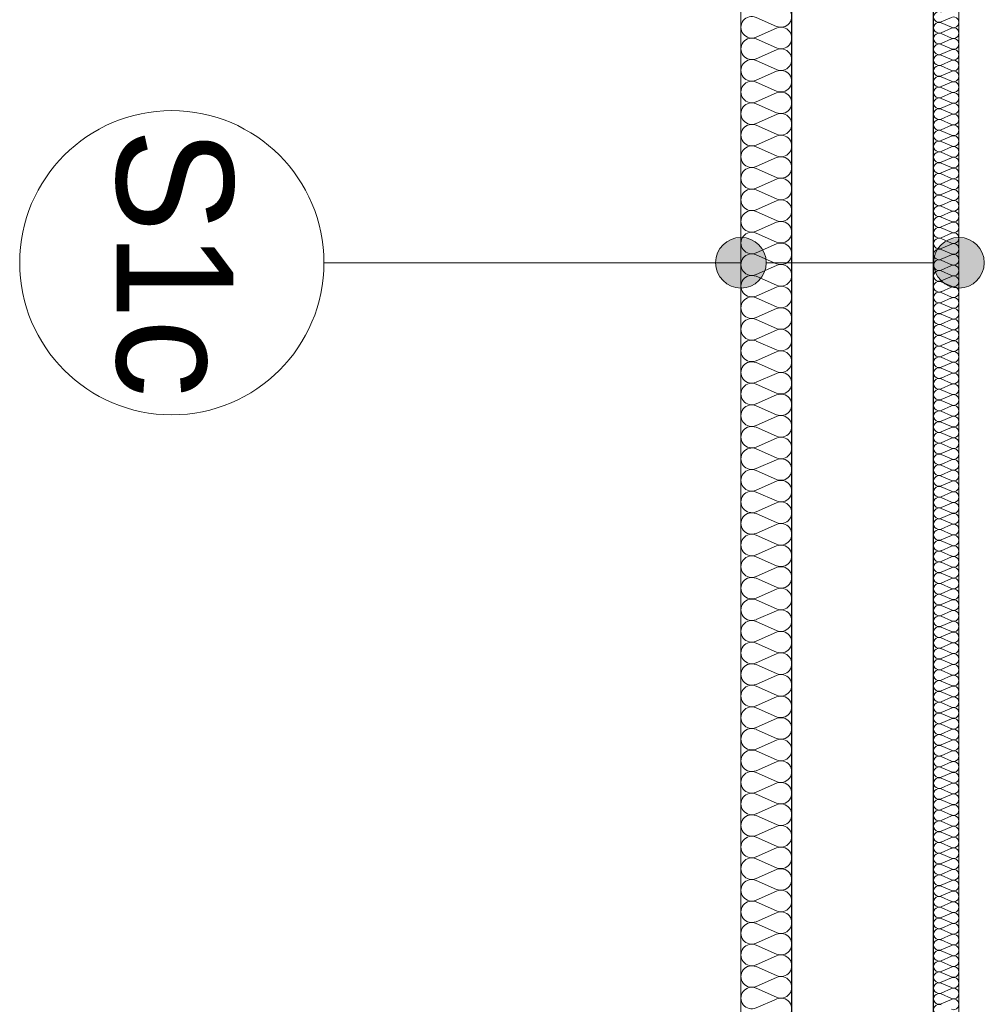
# Model space of a CAD drawing. Extents: x -547885 to -186295, y -25370 to 156194.
# Tile 197 of 256: x -499561 to -497658, y 75933 to 77875. Entities that reach past the tile are written whole.
import ezdxf

# ---------------------------------------------------------------- set-up
doc = ezdxf.new("R2010")
doc.units = 0
doc.header["$MEASUREMENT"] = 0
doc.layers.add('Arch ocieplenie', color=7, linetype='Continuous')
doc.layers.add('Arch opisy', color=7, linetype='Continuous')
doc.layers.add('Arch ocieplenie_Nr_Pióra__9', color=7, linetype='Continuous', lineweight=9, true_color=0x3dad99)
doc.layers.add('Arch wykończenie_Nr_Pióra__3', color=7, linetype='Continuous', lineweight=18, true_color=0xff6600)
for name, color, linetype, lineweight in [('Arch opisy_Nr_Pióra__1', 7, 'Continuous', 25), ('Arch opisy_Nr_Pióra__21', 7, 'Continuous', 9), ('INWENT.ŚCIANY_Nr_Pióra__1', 7, 'Continuous', 25)]:
    doc.layers.add(name, color=color, linetype=linetype, lineweight=lineweight)
doc.styles.add('GENERATED_STYLE_7', font='txt')

# ---------------------------------------------------------------- blocks, each defined once
blk = doc.blocks.new('Izolacja cieplna 14_211', base_point=(-497758.3, 80647.6))
at = {"layer": 'Arch ocieplenie_Nr_Pióra__9', "linetype": 'Continuous'}
for p, q in [((-497723.2, 77879.5), (-497743.4, 77870.7)), ((-497743.4, 77868.9), (-497723.2, 77860)), ((-497723.2, 77858.2), (-497743.4, 77849.4)), ((-497743.4, 77847.6), (-497723.2, 77838.7)), ((-497723.2, 77837), (-497743.4, 77828.1)), ((-497743.4, 77826.3), (-497723.2, 77817.5)), ((-497723.2, 77815.7), (-497743.4, 77806.8)), ((-497743.4, 77805), (-497723.2, 77796.2)), ((-497723.2, 77794.4), (-497743.4, 77785.5)), ((-497743.4, 77783.7), (-497723.2, 77774.9)), ((-497723.2, 77773.1), (-497743.4, 77764.2)), ((-497743.4, 77762.5), (-497723.2, 77753.6)), ((-497723.2, 77751.8), (-497743.4, 77743)), ((-497743.4, 77741.2), (-497723.2, 77732.3)), ((-497723.2, 77730.5), (-497743.4, 77721.7)), ((-497743.4, 77719.9), (-497723.2, 77711)), ((-497723.2, 77709.2), (-497743.4, 77700.4)), ((-497743.4, 77698.6), (-497723.2, 77689.7)), ((-497723.2, 77688), (-497743.4, 77679.1)), ((-497743.4, 77677.3), (-497723.2, 77668.5)), ((-497723.2, 77666.7), (-497743.4, 77657.8)), ((-497743.4, 77656), (-497723.2, 77647.2)), ((-497723.2, 77645.4), (-497743.4, 77636.5)), ((-497743.4, 77634.7), (-497723.2, 77625.9)), ((-497723.2, 77624.1), (-497743.4, 77615.2)), ((-497743.4, 77613.5), (-497723.2, 77604.6)), ((-497723.2, 77602.8), (-497743.4, 77594)), ((-497743.4, 77592.2), (-497723.2, 77583.3)), ((-497723.2, 77581.5), (-497743.4, 77572.7)), ((-497743.4, 77570.9), (-497723.2, 77562)), ((-497723.2, 77560.2), (-497743.4, 77551.4)), ((-497743.4, 77549.6), (-497723.2, 77540.7)), ((-497723.2, 77538.9), (-497743.4, 77530.1)), ((-497743.4, 77528.3), (-497723.2, 77519.5)), ((-497723.2, 77517.7), (-497743.4, 77508.8)), ((-497743.4, 77507), (-497723.2, 77498.2)), ((-497723.2, 77496.4), (-497743.4, 77487.5)), ((-497743.4, 77485.7), (-497723.2, 77476.9)), ((-497723.2, 77475.1), (-497743.4, 77466.2)), ((-497743.4, 77464.4), (-497723.2, 77455.6)), ((-497723.2, 77453.8), (-497743.4, 77444.9)), ((-497743.4, 77443.2), (-497723.2, 77434.3)), ((-497723.2, 77432.5), (-497743.4, 77423.7)), ((-497743.4, 77421.9), (-497723.2, 77413)), ((-497723.2, 77411.2), (-497743.4, 77402.4)), ((-497743.4, 77400.6), (-497723.2, 77391.7)), ((-497723.2, 77389.9), (-497743.4, 77381.1)), ((-497743.4, 77379.3), (-497723.2, 77370.4)), ((-497723.2, 77368.7), (-497743.4, 77359.8)), ((-497743.4, 77358), (-497723.2, 77349.2)), ((-497723.2, 77347.4), (-497743.4, 77338.5)), ((-497743.4, 77336.7), (-497723.2, 77327.9)), ((-497723.2, 77326.1), (-497743.4, 77317.2)), ((-497743.4, 77315.4), (-497723.2, 77306.6)), ((-497723.2, 77304.8), (-497743.4, 77295.9)), ((-497743.4, 77294.2), (-497723.2, 77285.3)), ((-497723.2, 77283.5), (-497743.4, 77274.7)), ((-497743.4, 77272.9), (-497723.2, 77264)), ((-497723.2, 77262.2), (-497743.4, 77253.4)), ((-497743.4, 77251.6), (-497723.2, 77242.7)), ((-497723.2, 77240.9), (-497743.4, 77232.1)), ((-497743.4, 77230.3), (-497723.2, 77221.4)), ((-497723.2, 77219.7), (-497743.4, 77210.8)), ((-497743.4, 77209), (-497723.2, 77200.2)), ((-497723.2, 77198.4), (-497743.4, 77189.5)), ((-497743.4, 77187.7), (-497723.2, 77178.9)), ((-497723.2, 77177.1), (-497743.4, 77168.2)), ((-497743.4, 77166.4), (-497723.2, 77157.6)), ((-497723.2, 77155.8), (-497743.4, 77146.9)), ((-497743.4, 77145.2), (-497723.2, 77136.3)), ((-497723.2, 77134.5), (-497743.4, 77125.7)), ((-497743.4, 77123.9), (-497723.2, 77115)), ((-497723.2, 77113.2), (-497743.4, 77104.4)), ((-497743.4, 77102.6), (-497723.2, 77093.7)), ((-497723.2, 77091.9), (-497743.4, 77083.1)), ((-497743.4, 77081.3), (-497723.2, 77072.4)), ((-497723.2, 77070.7), (-497743.4, 77061.8)), ((-497743.4, 77060), (-497723.2, 77051.2)), ((-497723.2, 77049.4), (-497743.4, 77040.5)), ((-497743.4, 77038.7), (-497723.2, 77029.9)), ((-497723.2, 77028.1), (-497743.4, 77019.2)), ((-497743.4, 77017.4), (-497723.2, 77008.6)), ((-497723.2, 77006.8), (-497743.4, 76997.9)), ((-497743.4, 76996.1), (-497723.2, 76987.3)), ((-497723.2, 76985.5), (-497743.4, 76976.7)), ((-497743.4, 76974.9), (-497723.2, 76966)), ((-497723.2, 76964.2), (-497743.4, 76955.4)), ((-497743.4, 76953.6), (-497723.2, 76944.7)), ((-497723.2, 76942.9), (-497743.4, 76934.1)), ((-497743.4, 76932.3), (-497723.2, 76923.4)), ((-497723.2, 76921.6), (-497743.4, 76912.8)), ((-497743.4, 76911), (-497723.2, 76902.1)), ((-497723.2, 76900.4), (-497743.4, 76891.5)), ((-497743.4, 76889.7), (-497723.2, 76880.9)), ((-497723.2, 76879.1), (-497743.4, 76870.2)), ((-497743.4, 76868.4), (-497723.2, 76859.6)), ((-497723.2, 76857.8), (-497743.4, 76848.9)), ((-497743.4, 76847.1), (-497723.2, 76838.3)), ((-497723.2, 76836.5), (-497743.4, 76827.6)), ((-497743.4, 76825.9), (-497723.2, 76817)), ((-497723.2, 76815.2), (-497743.4, 76806.4)), ((-497743.4, 76804.6), (-497723.2, 76795.7)), ((-497723.2, 76793.9), (-497743.4, 76785.1)), ((-497743.4, 76783.3), (-497723.2, 76774.4)), ((-497723.2, 76772.6), (-497743.4, 76763.8)), ((-497743.4, 76762), (-497723.2, 76753.1)), ((-497723.2, 76751.4), (-497743.4, 76742.5)), ((-497743.4, 76740.7), (-497723.2, 76731.9)), ((-497723.2, 76730.1), (-497743.4, 76721.2)), ((-497743.4, 76719.4), (-497723.2, 76710.6)), ((-497723.2, 76708.8), (-497743.4, 76699.9)), ((-497743.4, 76698.1), (-497723.2, 76689.3)), ((-497723.2, 76687.5), (-497743.4, 76678.6)), ((-497743.4, 76676.9), (-497723.2, 76668)), ((-497723.2, 76666.2), (-497743.4, 76657.4)), ((-497743.4, 76655.6), (-497723.2, 76646.7)), ((-497723.2, 76644.9), (-497743.4, 76636.1)), ((-497743.4, 76634.3), (-497723.2, 76625.4)), ((-497723.2, 76623.6), (-497743.4, 76614.8)), ((-497743.4, 76613), (-497723.2, 76604.1)), ((-497723.2, 76602.4), (-497743.4, 76593.5)), ((-497743.4, 76591.7), (-497723.2, 76582.9)), ((-497723.2, 76581.1), (-497743.4, 76572.2)), ((-497743.4, 76570.4), (-497723.2, 76561.6)), ((-497723.2, 76559.8), (-497743.4, 76550.9)), ((-497743.4, 76549.1), (-497723.2, 76540.3)), ((-497723.2, 76538.5), (-497743.4, 76529.6)), ((-497743.4, 76527.9), (-497723.2, 76519)), ((-497723.2, 76517.2), (-497743.4, 76508.4)), ((-497743.4, 76506.6), (-497723.2, 76497.7)), ((-497723.2, 76495.9), (-497743.4, 76487.1)), ((-497743.4, 76485.3), (-497723.2, 76476.4)), ((-497723.2, 76474.6), (-497743.4, 76465.8)), ((-497743.4, 76464), (-497723.2, 76455.1)), ((-497723.2, 76453.4), (-497743.4, 76444.5)), ((-497743.4, 76442.7), (-497723.2, 76433.9)), ((-497723.2, 76432.1), (-497743.4, 76423.2)), ((-497743.4, 76421.4), (-497723.2, 76412.6)), ((-497723.2, 76410.8), (-497743.4, 76401.9)), ((-497743.4, 76400.1), (-497723.2, 76391.3)), ((-497723.2, 76389.5), (-497743.4, 76380.6)), ((-497743.4, 76378.8), (-497723.2, 76370)), ((-497723.2, 76368.2), (-497743.4, 76359.4)), ((-497743.4, 76357.6), (-497723.2, 76348.7)), ((-497723.2, 76346.9), (-497743.4, 76338.1)), ((-497743.4, 76336.3), (-497723.2, 76327.4)), ((-497723.2, 76325.6), (-497743.4, 76316.8)), ((-497743.4, 76315), (-497723.2, 76306.1)), ((-497723.2, 76304.3), (-497743.4, 76295.5)), ((-497743.4, 76293.7), (-497723.2, 76284.8)), ((-497723.2, 76283.1), (-497743.4, 76274.2)), ((-497743.4, 76272.4), (-497723.2, 76263.6)), ((-497723.2, 76261.8), (-497743.4, 76252.9)), ((-497743.4, 76251.1), (-497723.2, 76242.3)), ((-497723.2, 76240.5), (-497743.4, 76231.6)), ((-497743.4, 76229.8), (-497723.2, 76221)), ((-497723.2, 76219.2), (-497743.4, 76210.3)), ((-497743.4, 76208.6), (-497723.2, 76199.7)), ((-497723.2, 76197.9), (-497743.4, 76189.1)), ((-497743.4, 76187.3), (-497723.2, 76178.4)), ((-497723.2, 76176.6), (-497743.4, 76167.8)), ((-497743.4, 76166), (-497723.2, 76157.1)), ((-497723.2, 76155.3), (-497743.4, 76146.5)), ((-497743.4, 76144.7), (-497723.2, 76135.8)), ((-497723.2, 76134.1), (-497743.4, 76125.2)), ((-497743.4, 76123.4), (-497723.2, 76114.6)), ((-497723.2, 76112.8), (-497743.4, 76103.9)), ((-497743.4, 76102.1), (-497723.2, 76093.3)), ((-497723.2, 76091.5), (-497743.4, 76082.6)), ((-497743.4, 76080.8), (-497723.2, 76072)), ((-497723.2, 76070.2), (-497743.4, 76061.3)), ((-497743.4, 76059.6), (-497723.2, 76050.7)), ((-497723.2, 76048.9), (-497743.4, 76040.1)), ((-497743.4, 76038.3), (-497723.2, 76029.4)), ((-497723.2, 76027.6), (-497743.4, 76018.8)), ((-497743.4, 76017), (-497723.2, 76008.1)), ((-497723.2, 76006.3), (-497743.4, 75997.5)), ((-497743.4, 75995.7), (-497723.2, 75986.8)), ((-497723.2, 75985.1), (-497743.4, 75976.2)), ((-497743.4, 75974.4), (-497723.2, 75965.6)), ((-497723.2, 75963.8), (-497743.4, 75954.9)), ((-497743.4, 75953.1), (-497723.2, 75944.3)), ((-497723.2, 75942.5), (-497743.4, 75933.6))]:
    blk.add_line(p, q, dxfattribs=at)
for centre, start_param, end_param in [((-497747.7, 77880.4), 2.7288, 6.695979), ((-497747.7, 77859.1), 2.7288, 6.695979), ((-497719, 77869.8), 5.870392, 9.837571), ((-497747.7, 77837.8), 2.7288, 6.695979), ((-497719, 77848.5), 5.870392, 9.837571), ((-497747.7, 77816.6), 2.7288, 6.695979), ((-497719, 77827.2), 5.870392, 9.837571), ((-497719, 77805.9), 5.870392, 9.837571), ((-497747.7, 77795.3), 2.7288, 6.695979), ((-497719, 77784.6), 5.870392, 9.837571), ((-497747.7, 77774), 2.7288, 6.695979), ((-497719, 77763.3), 5.870392, 9.837571), ((-497747.7, 77752.7), 2.7288, 6.695979), ((-497719, 77742.1), 5.870392, 9.837571), ((-497747.7, 77731.4), 2.7288, 6.695979), ((-497719, 77720.8), 5.870392, 9.837571), ((-497747.7, 77710.1), 2.7288, 6.695979), ((-497747.7, 77688.8), 2.7288, 6.695979), ((-497719, 77699.5), 5.870392, 9.837571), ((-497747.7, 77667.6), 2.7288, 6.695979), ((-497719, 77678.2), 5.870392, 9.837571), ((-497747.7, 77646.3), 2.7288, 6.695979), ((-497719, 77656.9), 5.870392, 9.837571), ((-497747.7, 77625), 2.7288, 6.695979), ((-497719, 77635.6), 5.870392, 9.837571), ((-497747.7, 77603.7), 2.7288, 6.695979), ((-497719, 77614.3), 5.870392, 9.837571), ((-497719, 77593.1), 5.870392, 9.837571), ((-497747.7, 77582.4), 2.7288, 6.695979), ((-497719, 77571.8), 5.870392, 9.837571), ((-497747.7, 77561.1), 2.7288, 6.695979), ((-497719, 77550.5), 5.870392, 9.837571), ((-497747.7, 77539.8), 2.7288, 6.695979), ((-497719, 77529.2), 5.870392, 9.837571), ((-497747.7, 77518.6), 2.7288, 6.695979), ((-497719, 77507.9), 5.870392, 9.837571), ((-497747.7, 77497.3), 2.7288, 6.695979), ((-497719, 77486.6), 5.870392, 9.837571), ((-497747.7, 77476), 2.7288, 6.695979), ((-497747.7, 77454.7), 2.7288, 6.695979), ((-497719, 77465.3), 5.870392, 9.837571), ((-497747.7, 77433.4), 2.7288, 6.695979), ((-497719, 77444.1), 5.870392, 9.837571), ((-497747.7, 77412.1), 2.7288, 6.695979), ((-497719, 77422.8), 5.870392, 9.837571), ((-497747.7, 77390.8), 2.7288, 6.695979), ((-497719, 77401.5), 5.870392, 9.837571), ((-497719, 77380.2), 5.870392, 9.837571), ((-497747.7, 77369.6), 2.7288, 6.695979), ((-497719, 77358.9), 5.870392, 9.837571), ((-497747.7, 77348.3), 2.7288, 6.695979), ((-497719, 77337.6), 5.870392, 9.837571), ((-497747.7, 77327), 2.7288, 6.695979), ((-497719, 77316.3), 5.870392, 9.837571), ((-497747.7, 77305.7), 2.7288, 6.695979), ((-497719, 77295.1), 5.870392, 9.837571), ((-497747.7, 77284.4), 2.7288, 6.695979), ((-497719, 77273.8), 5.870392, 9.837571), ((-497747.7, 77263.1), 2.7288, 6.695979), ((-497747.7, 77241.8), 2.7288, 6.695979), ((-497719, 77252.5), 5.870392, 9.837571), ((-497747.7, 77220.5), 2.7288, 6.695979), ((-497719, 77231.2), 5.870392, 9.837571), ((-497747.7, 77199.3), 2.7288, 6.695979), ((-497719, 77209.9), 5.870392, 9.837571), ((-497747.7, 77178), 2.7288, 6.695979), ((-497719, 77188.6), 5.870392, 9.837571), ((-497747.7, 77156.7), 2.7288, 6.695979), ((-497719, 77167.3), 5.870392, 9.837571), ((-497719, 77146), 5.870392, 9.837571), ((-497747.7, 77135.4), 2.7288, 6.695979), ((-497719, 77124.8), 5.870392, 9.837571), ((-497747.7, 77114.1), 2.7288, 6.695979), ((-497719, 77103.5), 5.870392, 9.837571), ((-497747.7, 77092.8), 2.7288, 6.695979), ((-497719, 77082.2), 5.870392, 9.837571), ((-497747.7, 77071.5), 2.7288, 6.695979), ((-497719, 77060.9), 5.870392, 9.837571), ((-497747.7, 77050.3), 2.7288, 6.695979), ((-497719, 77039.6), 5.870392, 9.837571), ((-497747.7, 77029), 2.7288, 6.695979), ((-497747.7, 77007.7), 2.7288, 6.695979), ((-497719, 77018.3), 5.870392, 9.837571), ((-497747.7, 76986.4), 2.7288, 6.695979), ((-497719, 76997), 5.870392, 9.837571), ((-497747.7, 76965.1), 2.7288, 6.695979), ((-497719, 76975.8), 5.870392, 9.837571), ((-497747.7, 76943.8), 2.7288, 6.695979), ((-497719, 76954.5), 5.870392, 9.837571), ((-497719, 76933.2), 5.870392, 9.837571), ((-497747.7, 76922.5), 2.7288, 6.695979), ((-497719, 76911.9), 5.870392, 9.837571), ((-497747.7, 76901.3), 2.7288, 6.695979), ((-497719, 76890.6), 5.870392, 9.837571), ((-497747.7, 76880), 2.7288, 6.695979), ((-497719, 76869.3), 5.870392, 9.837571), ((-497747.7, 76858.7), 2.7288, 6.695979), ((-497719, 76848), 5.870392, 9.837571), ((-497747.7, 76837.4), 2.7288, 6.695979), ((-497719, 76826.8), 5.870392, 9.837571), ((-497747.7, 76816.1), 2.7288, 6.695979), ((-497747.7, 76794.8), 2.7288, 6.695979), ((-497719, 76805.5), 5.870392, 9.837571), ((-497747.7, 76773.5), 2.7288, 6.695979), ((-497719, 76784.2), 5.870392, 9.837571), ((-497747.7, 76752.3), 2.7288, 6.695979), ((-497719, 76762.9), 5.870392, 9.837571), ((-497747.7, 76731), 2.7288, 6.695979), ((-497719, 76741.6), 5.870392, 9.837571), ((-497747.7, 76709.7), 2.7288, 6.695979), ((-497719, 76720.3), 5.870392, 9.837571), ((-497719, 76699), 5.870392, 9.837571), ((-497747.7, 76688.4), 2.7288, 6.695979), ((-497719, 76677.8), 5.870392, 9.837571), ((-497747.7, 76667.1), 2.7288, 6.695979), ((-497719, 76656.5), 5.870392, 9.837571), ((-497747.7, 76645.8), 2.7288, 6.695979), ((-497719, 76635.2), 5.870392, 9.837571), ((-497747.7, 76624.5), 2.7288, 6.695979), ((-497719, 76613.9), 5.870392, 9.837571), ((-497747.7, 76603.2), 2.7288, 6.695979), ((-497747.7, 76582), 2.7288, 6.695979), ((-497719, 76592.6), 5.870392, 9.837571), ((-497747.7, 76560.7), 2.7288, 6.695979), ((-497719, 76571.3), 5.870392, 9.837571), ((-497747.7, 76539.4), 2.7288, 6.695979), ((-497719, 76550), 5.870392, 9.837571), ((-497747.7, 76518.1), 2.7288, 6.695979), ((-497719, 76528.7), 5.870392, 9.837571), ((-497747.7, 76496.8), 2.7288, 6.695979), ((-497719, 76507.5), 5.870392, 9.837571), ((-497719, 76486.2), 5.870392, 9.837571), ((-497747.7, 76475.5), 2.7288, 6.695979), ((-497719, 76464.9), 5.870392, 9.837571), ((-497747.7, 76454.2), 2.7288, 6.695979), ((-497719, 76443.6), 5.870392, 9.837571), ((-497747.7, 76433), 2.7288, 6.695979), ((-497719, 76422.3), 5.870392, 9.837571), ((-497747.7, 76411.7), 2.7288, 6.695979), ((-497719, 76401), 5.870392, 9.837571), ((-497747.7, 76390.4), 2.7288, 6.695979), ((-497719, 76379.7), 5.870392, 9.837571), ((-497747.7, 76369.1), 2.7288, 6.695979), ((-497747.7, 76347.8), 2.7288, 6.695979), ((-497719, 76358.5), 5.870392, 9.837571), ((-497747.7, 76326.5), 2.7288, 6.695979), ((-497719, 76337.2), 5.870392, 9.837571), ((-497747.7, 76305.2), 2.7288, 6.695979), ((-497719, 76315.9), 5.870392, 9.837571), ((-497747.7, 76284), 2.7288, 6.695979), ((-497719, 76294.6), 5.870392, 9.837571), ((-497747.7, 76262.7), 2.7288, 6.695979), ((-497719, 76273.3), 5.870392, 9.837571), ((-497719, 76252), 5.870392, 9.837571), ((-497747.7, 76241.4), 2.7288, 6.695979), ((-497719, 76230.7), 5.870392, 9.837571), ((-497747.7, 76220.1), 2.7288, 6.695979), ((-497719, 76209.5), 5.870392, 9.837571), ((-497747.7, 76198.8), 2.7288, 6.695979), ((-497719, 76188.2), 5.870392, 9.837571), ((-497747.7, 76177.5), 2.7288, 6.695979), ((-497719, 76166.9), 5.870392, 9.837571), ((-497747.7, 76156.2), 2.7288, 6.695979), ((-497747.7, 76135), 2.7288, 6.695979), ((-497719, 76145.6), 5.870392, 9.837571), ((-497747.7, 76113.7), 2.7288, 6.695979), ((-497719, 76124.3), 5.870392, 9.837571), ((-497747.7, 76092.4), 2.7288, 6.695979), ((-497719, 76103), 5.870392, 9.837571), ((-497747.7, 76071.1), 2.7288, 6.695979), ((-497719, 76081.7), 5.870392, 9.837571), ((-497747.7, 76049.8), 2.7288, 6.695979), ((-497719, 76060.4), 5.870392, 9.837571), ((-497719, 76039.2), 5.870392, 9.837571), ((-497747.7, 76028.5), 2.7288, 6.695979), ((-497719, 76017.9), 5.870392, 9.837571), ((-497747.7, 76007.2), 2.7288, 6.695979), ((-497719, 75996.6), 5.870392, 9.837571), ((-497747.7, 75985.9), 2.7288, 6.695979), ((-497719, 75975.3), 5.870392, 9.837571), ((-497747.7, 75964.7), 2.7288, 6.695979), ((-497719, 75954), 5.870392, 9.837571), ((-497747.7, 75943.4), 2.7288, 6.695979), ((-497719, 75932.7), 5.870392, 9.837571), ((-497747.7, 75922.1), 2.7288, 6.695979)]:
    blk.add_ellipse(centre, major_axis=(0, -10.6), ratio=0.999134, start_param=start_param, end_param=end_param, dxfattribs=at)
blk = doc.blocks.new('Izolacja cieplna 14_217', base_point=(-498038.3, 80647.6))
at = {"layer": 'Arch ocieplenie_Nr_Pióra__9', "linetype": 'Continuous'}
for p, q in [((-498108.5, 77879.6), (-498068.1, 77861.9)), ((-498068.1, 77858.3), (-498108.5, 77840.6)), ((-498108.5, 77837), (-498068.1, 77819.3)), ((-498068.1, 77815.7), (-498108.5, 77798)), ((-498108.5, 77794.4), (-498068.1, 77776.7)), ((-498068.1, 77773.2), (-498108.5, 77755.5)), ((-498108.5, 77751.9), (-498068.1, 77734.2)), ((-498068.1, 77730.6), (-498108.5, 77712.9)), ((-498108.5, 77709.3), (-498068.1, 77691.6)), ((-498068.1, 77688.1), (-498108.5, 77670.4)), ((-498108.5, 77666.8), (-498068.1, 77649.1)), ((-498068.1, 77645.5), (-498108.5, 77627.8)), ((-498108.5, 77624.2), (-498068.1, 77606.5)), ((-498068.1, 77602.9), (-498108.5, 77585.2)), ((-498108.5, 77581.7), (-498068.1, 77564)), ((-498068.1, 77560.4), (-498108.5, 77542.7)), ((-498108.5, 77539.1), (-498068.1, 77521.4)), ((-498068.1, 77517.8), (-498108.5, 77500.1)), ((-498108.5, 77496.5), (-498068.1, 77478.8)), ((-498068.1, 77475.3), (-498108.5, 77457.6)), ((-498108.5, 77454), (-498068.1, 77436.3)), ((-498068.1, 77432.7), (-498108.5, 77415)), ((-498108.5, 77411.4), (-498068.1, 77393.7)), ((-498068.1, 77390.1), (-498108.5, 77372.4)), ((-498108.5, 77368.9), (-498068.1, 77351.2)), ((-498068.1, 77347.6), (-498108.5, 77329.9)), ((-498108.5, 77326.3), (-498068.1, 77308.6)), ((-498068.1, 77305), (-498108.5, 77287.3)), ((-498108.5, 77283.8), (-498068.1, 77266)), ((-498068.1, 77262.5), (-498108.5, 77244.8)), ((-498108.5, 77241.2), (-498068.1, 77223.5)), ((-498068.1, 77219.9), (-498108.5, 77202.2)), ((-498108.5, 77198.6), (-498068.1, 77180.9)), ((-498068.1, 77177.4), (-498108.5, 77159.7)), ((-498108.5, 77156.1), (-498068.1, 77138.4)), ((-498068.1, 77134.8), (-498108.5, 77117.1)), ((-498108.5, 77113.5), (-498068.1, 77095.8)), ((-498068.1, 77092.2), (-498108.5, 77074.5)), ((-498108.5, 77071), (-498068.1, 77053.3)), ((-498068.1, 77049.7), (-498108.5, 77032)), ((-498108.5, 77028.4), (-498068.1, 77010.7)), ((-498068.1, 77007.1), (-498108.5, 76989.4)), ((-498108.5, 76985.8), (-498068.1, 76968.1)), ((-498068.1, 76964.6), (-498108.5, 76946.9)), ((-498108.5, 76943.3), (-498068.1, 76925.6)), ((-498068.1, 76922), (-498108.5, 76904.3)), ((-498108.5, 76900.7), (-498068.1, 76883)), ((-498068.1, 76879.4), (-498108.5, 76861.7)), ((-498108.5, 76858.2), (-498068.1, 76840.5)), ((-498068.1, 76836.9), (-498108.5, 76819.2)), ((-498108.5, 76815.6), (-498068.1, 76797.9)), ((-498068.1, 76794.3), (-498108.5, 76776.6)), ((-498108.5, 76773.1), (-498068.1, 76755.3)), ((-498068.1, 76751.8), (-498108.5, 76734.1)), ((-498108.5, 76730.5), (-498068.1, 76712.8)), ((-498068.1, 76709.2), (-498108.5, 76691.5)), ((-498108.5, 76687.9), (-498068.1, 76670.2)), ((-498068.1, 76666.7), (-498108.5, 76649)), ((-498108.5, 76645.4), (-498068.1, 76627.7)), ((-498068.1, 76624.1), (-498108.5, 76606.4)), ((-498108.5, 76602.8), (-498068.1, 76585.1)), ((-498068.1, 76581.5), (-498108.5, 76563.8)), ((-498108.5, 76560.3), (-498068.1, 76542.6)), ((-498068.1, 76539), (-498108.5, 76521.3)), ((-498108.5, 76517.7), (-498068.1, 76500)), ((-498068.1, 76496.4), (-498108.5, 76478.7)), ((-498108.5, 76475.1), (-498068.1, 76457.4)), ((-498068.1, 76453.9), (-498108.5, 76436.2)), ((-498108.5, 76432.6), (-498068.1, 76414.9)), ((-498068.1, 76411.3), (-498108.5, 76393.6)), ((-498108.5, 76390), (-498068.1, 76372.3)), ((-498068.1, 76368.8), (-498108.5, 76351)), ((-498108.5, 76347.5), (-498068.1, 76329.8)), ((-498068.1, 76326.2), (-498108.5, 76308.5)), ((-498108.5, 76304.9), (-498068.1, 76287.2)), ((-498068.1, 76283.6), (-498108.5, 76265.9)), ((-498108.5, 76262.4), (-498068.1, 76244.7)), ((-498068.1, 76241.1), (-498108.5, 76223.4)), ((-498108.5, 76219.8), (-498068.1, 76202.1)), ((-498068.1, 76198.5), (-498108.5, 76180.8)), ((-498108.5, 76177.2), (-498068.1, 76159.5)), ((-498068.1, 76156), (-498108.5, 76138.3)), ((-498108.5, 76134.7), (-498068.1, 76117)), ((-498068.1, 76113.4), (-498108.5, 76095.7)), ((-498108.5, 76092.1), (-498068.1, 76074.4)), ((-498068.1, 76070.8), (-498108.5, 76053.1)), ((-498108.5, 76049.6), (-498068.1, 76031.9)), ((-498068.1, 76028.3), (-498108.5, 76010.6)), ((-498108.5, 76007), (-498068.1, 75989.3)), ((-498068.1, 75985.7), (-498108.5, 75968)), ((-498108.5, 75964.4), (-498068.1, 75946.7)), ((-498068.1, 75943.2), (-498108.5, 75925.5))]:
    blk.add_line(p, q, dxfattribs=at)
for centre, start_param, end_param in [((-498059.6, 77881.4), 5.870392, 9.837571), ((-498117.1, 77860.1), 2.728799, 6.695979), ((-498059.6, 77838.8), 5.870392, 9.837571), ((-498117.1, 77817.5), 2.728799, 6.695979), ((-498059.6, 77796.2), 5.870392, 9.837571), ((-498117.1, 77775), 2.728799, 6.695979), ((-498059.6, 77753.7), 5.870392, 9.837571), ((-498117.1, 77732.4), 2.728799, 6.695979), ((-498059.6, 77711.1), 5.870392, 9.837571), ((-498117.1, 77689.8), 2.728799, 6.695979), ((-498059.6, 77668.6), 5.870392, 9.837571), ((-498117.1, 77647.3), 2.728799, 6.695979), ((-498059.6, 77626), 5.870392, 9.837571), ((-498117.1, 77604.7), 2.728799, 6.695979), ((-498059.6, 77583.4), 5.870392, 9.837571), ((-498117.1, 77562.2), 2.728799, 6.695979), ((-498059.6, 77540.9), 5.870392, 9.837571), ((-498117.1, 77519.6), 2.728799, 6.695979), ((-498059.6, 77498.3), 5.870392, 9.837571), ((-498117.1, 77477.1), 2.728799, 6.695979), ((-498059.6, 77455.8), 5.870392, 9.837571), ((-498117.1, 77434.5), 2.728799, 6.695979), ((-498059.6, 77413.2), 5.870392, 9.837571), ((-498117.1, 77391.9), 2.728799, 6.695979), ((-498059.6, 77370.7), 5.870392, 9.837571), ((-498117.1, 77349.4), 2.728799, 6.695979), ((-498059.6, 77328.1), 5.870392, 9.837571), ((-498117.1, 77306.8), 2.728799, 6.695979), ((-498059.6, 77285.5), 5.870392, 9.837571), ((-498117.1, 77264.3), 2.728799, 6.695979), ((-498059.6, 77243), 5.870392, 9.837571), ((-498117.1, 77221.7), 2.728799, 6.695979), ((-498059.6, 77200.4), 5.870392, 9.837571), ((-498117.1, 77179.1), 2.728799, 6.695979), ((-498059.6, 77157.9), 5.870392, 9.837571), ((-498117.1, 77136.6), 2.728799, 6.695979), ((-498059.6, 77115.3), 5.870392, 9.837571), ((-498117.1, 77094), 2.728799, 6.695979), ((-498059.6, 77072.7), 5.870392, 9.837571), ((-498117.1, 77051.5), 2.728799, 6.695979), ((-498059.6, 77030.2), 5.870392, 9.837571), ((-498117.1, 77008.9), 2.728799, 6.695979), ((-498059.6, 76987.6), 5.870392, 9.837571), ((-498117.1, 76966.4), 2.728799, 6.695979), ((-498059.6, 76945.1), 5.870392, 9.837571), ((-498117.1, 76923.8), 2.728799, 6.695979), ((-498059.6, 76902.5), 5.870392, 9.837571), ((-498117.1, 76881.2), 2.728799, 6.695979), ((-498059.6, 76860), 5.870392, 9.837571), ((-498117.1, 76838.7), 2.728799, 6.695979), ((-498059.6, 76817.4), 5.870392, 9.837571), ((-498117.1, 76796.1), 2.728799, 6.695979), ((-498059.6, 76774.8), 5.870392, 9.837571), ((-498117.1, 76753.6), 2.728799, 6.695979), ((-498059.6, 76732.3), 5.870392, 9.837571), ((-498117.1, 76711), 2.728799, 6.695979), ((-498059.6, 76689.7), 5.870392, 9.837571), ((-498117.1, 76668.4), 2.728799, 6.695979), ((-498059.6, 76647.2), 5.870392, 9.837571), ((-498117.1, 76625.9), 2.728799, 6.695979), ((-498059.6, 76604.6), 5.870392, 9.837571), ((-498117.1, 76583.3), 2.728799, 6.695979), ((-498059.6, 76562.1), 5.870392, 9.837571), ((-498117.1, 76540.8), 2.728799, 6.695979), ((-498059.6, 76519.5), 5.870392, 9.837571), ((-498117.1, 76498.2), 2.728799, 6.695979), ((-498059.6, 76476.9), 5.870392, 9.837571), ((-498117.1, 76455.7), 2.728799, 6.695979), ((-498059.6, 76434.4), 5.870392, 9.837571), ((-498117.1, 76413.1), 2.728799, 6.695979), ((-498059.6, 76391.8), 5.870392, 9.837571), ((-498117.1, 76370.5), 2.728799, 6.695979), ((-498059.6, 76349.3), 5.870392, 9.837571), ((-498117.1, 76328), 2.728799, 6.695979), ((-498059.6, 76306.7), 5.870392, 9.837571), ((-498117.1, 76285.4), 2.728799, 6.695979), ((-498059.6, 76264.1), 5.870392, 9.837571), ((-498117.1, 76242.9), 2.728799, 6.695979), ((-498059.6, 76221.6), 5.870392, 9.837571), ((-498117.1, 76200.3), 2.728799, 6.695979), ((-498059.6, 76179), 5.870392, 9.837571), ((-498117.1, 76157.7), 2.728799, 6.695979), ((-498059.6, 76136.5), 5.870392, 9.837571), ((-498117.1, 76115.2), 2.728799, 6.695979), ((-498059.6, 76093.9), 5.870392, 9.837571), ((-498117.1, 76072.6), 2.728799, 6.695979), ((-498059.6, 76051.4), 5.870392, 9.837571), ((-498117.1, 76030.1), 2.728799, 6.695979), ((-498059.6, 76008.8), 5.870392, 9.837571), ((-498117.1, 75987.5), 2.728799, 6.695979), ((-498059.6, 75966.2), 5.870392, 9.837571), ((-498117.1, 75945), 2.728799, 6.695979), ((-498059.6, 75923.7), 5.870392, 9.837571)]:
    blk.add_ellipse(centre, major_axis=(0, -21.3), ratio=0.999466, start_param=start_param, end_param=end_param, dxfattribs=at)
blk = doc.blocks.new('Linia_158', base_point=(-498138.3, 77395.6))
at = {"layer": 'Arch opisy_Nr_Pióra__21', "linetype": 'Continuous'}
blk.add_line((-498138.3, 77395.6), (-498960.9, 77395.6), dxfattribs=at)
blk.add_circle((-499260.9, 77395.6), 300, dxfattribs=at)
blk = doc.blocks.new('Linia_159', base_point=(-497708.3, 77395.6))
at = {"layer": 'Arch opisy_Nr_Pióra__21', "linetype": 'Continuous'}
for points in [[(-498088.3, 77395.6), (-498092.1, 77414.8), (-498103, 77431), (-498119.2, 77441.8), (-498138.3, 77445.6), (-498157.5, 77441.8), (-498173.7, 77431), (-498184.5, 77414.8), (-498188.3, 77395.6), (-498184.5, 77376.5), (-498173.7, 77360.3), (-498157.5, 77349.4), (-498138.3, 77345.6), (-498119.2, 77349.4), (-498103, 77360.3), (-498092.1, 77376.5)], [(-497658.3, 77395.6), (-497662.1, 77414.8), (-497673, 77431), (-497689.2, 77441.8), (-497708.3, 77445.6), (-497727.5, 77441.8), (-497743.7, 77431), (-497754.5, 77414.8), (-497758.3, 77395.6), (-497754.5, 77376.5), (-497743.7, 77360.3), (-497727.5, 77349.4), (-497708.3, 77345.6), (-497689.2, 77349.4), (-497673, 77360.3), (-497662.1, 77376.5)]]:
    blk.add_hatch(color=256, dxfattribs=at).paths.add_polyline_path(points, flags=0)
blk.add_line((-497758.3, 77395.6), (-498088.3, 77395.6), dxfattribs=at)
for centre in [(-498138.3, 77395.6), (-497708.3, 77395.6)]:
    blk.add_circle(centre, 50, dxfattribs=at)

msp = doc.modelspace()

# ---------------------------------------------------------------- linework, layer by layer
at = {"layer": 'Arch wykończenie_Nr_Pióra__3', "linetype": 'Continuous'}
for p, q in [((-498138.3, 68837.6), (-498138.3, 81147.6)), ((-497708.3, 68837.6), (-497708.3, 81147.6))]:
    msp.add_line(p, q, dxfattribs=at)
at = {"layer": 'INWENT.ŚCIANY_Nr_Pióra__1', "linetype": 'Continuous'}
for p, q in [((-498038.3, 81012.6), (-498038.3, 68897.6)), ((-497758.3, 68897.6), (-497758.3, 81012.6))]:
    msp.add_line(p, q, dxfattribs=at)

# ---------------------------------------------------------------- block references
at = {"layer": 'Arch ocieplenie', "color": 104, "linetype": 'Continuous', "lineweight": 13, "true_color": 0x029e21}
for name, p in [('Izolacja cieplna 14_217', (-498038.3, 80647.6)), ('Izolacja cieplna 14_211', (-497758.3, 80647.6))]:
    msp.add_blockref(name, p, dxfattribs=at)
at = {"layer": 'Arch opisy', "linetype": 'Continuous'}
for name, p in [('Linia_158', (-498138.3, 77395.6)), ('Linia_159', (-497708.3, 77395.6))]:
    msp.add_blockref(name, p, dxfattribs=at)

# ---------------------------------------------------------------- texts
at = {"layer": 'Arch opisy_Nr_Pióra__1', "linetype": 'Continuous', "insert": (-499139.5, 77395.6), "char_height": 230, "attachment_point": 2, "rotation": 270, "style": 'GENERATED_STYLE_7'}
msp.add_mtext('{S1c}', dxfattribs=at)

doc.saveas('drawing.dxf')
